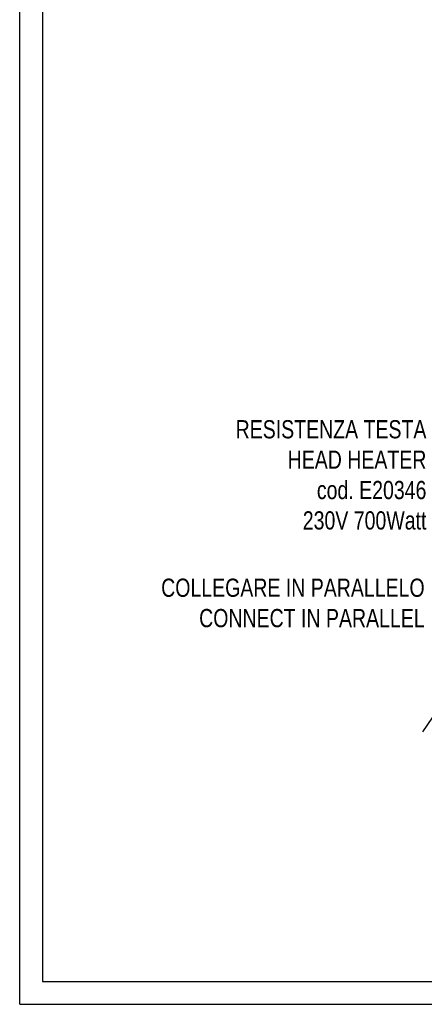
# Model space of a CAD drawing. Extents: x 0 to 1189, y 0 to 841.
# Tile 1 of 76: x 0 to 89, y 0 to 216. Entities that reach past the tile are written whole.
import ezdxf

# ---------------------------------------------------------------- set-up
doc = ezdxf.new("R2010")
doc.units = 0
doc.header["$LTSCALE"] = 65.395
doc.linetypes.add('CENTER', pattern=[0.6, 0.375, -0.075, 0.075, -0.075])
doc.layers.get('0').update_dxf_attribs({"linetype": 'CONTINUOUS'})
doc.layers.add('connessioni_resistenze_BL7', color=7, linetype='CONTINUOUS')
doc.styles.get("Standard").update_dxf_attribs({"font": 'txt', "width": 0.8})

# ---------------------------------------------------------------- blocks, each defined once
blk = doc.blocks.new('A0_BL15', base_point=(594.5, 420.5))
at = {"color": 7, "linetype": 'CONTINUOUS'}
for p, q in [((0, 0), (0, 841)), ((5, 836), (5, 5)), ((5, 5), (1184, 5)), ((0, 0), (1189, 0))]:
    blk.add_line(p, q, dxfattribs=at)
blk = doc.blocks.new('CONNESSIONI_RESISTENZE_BL7', base_point=(128.08, 185.9))
at = {"layer": 'connessioni_resistenze_BL7', "color": 40, "linetype": 'CENTER'}
blk.add_line((93.99, 68.17), (88.34, 59.81), dxfattribs=at)
at = {"layer": 'connessioni_resistenze_BL7', "color": 7, "linetype": 'CONTINUOUS', "char_height": 4, "attachment_point": 3}
for s, insert, width in [('RESISTENZA TESTA\\PHEAD HEATER\\Pcod. E20346\\P230V 700Watt', (89.21, 128.23), 76.5714), ('COLLEGARE IN PARALLELO\\PCONNECT IN PARALLEL', (88.82, 93.45), 100)]:
    blk.add_mtext(s, dxfattribs=dict(at, insert=insert, width=width))

msp = doc.modelspace()

# ---------------------------------------------------------------- linework, layer by layer
at = {"color": 7, "linetype": 'CONTINUOUS'}
for q in [(0, 841), (1189, 0)]:
    msp.add_line((0, 0), q, dxfattribs=at)

# ---------------------------------------------------------------- block references
at = {"color": 2, "linetype": 'CONTINUOUS'}
msp.add_blockref('A0_BL15', (594.5, 420.5), dxfattribs=at)
at = {"layer": 'connessioni_resistenze_BL7'}
msp.add_blockref('CONNESSIONI_RESISTENZE_BL7', (128.078, 185.895), dxfattribs=at)

doc.saveas('drawing.dxf')
